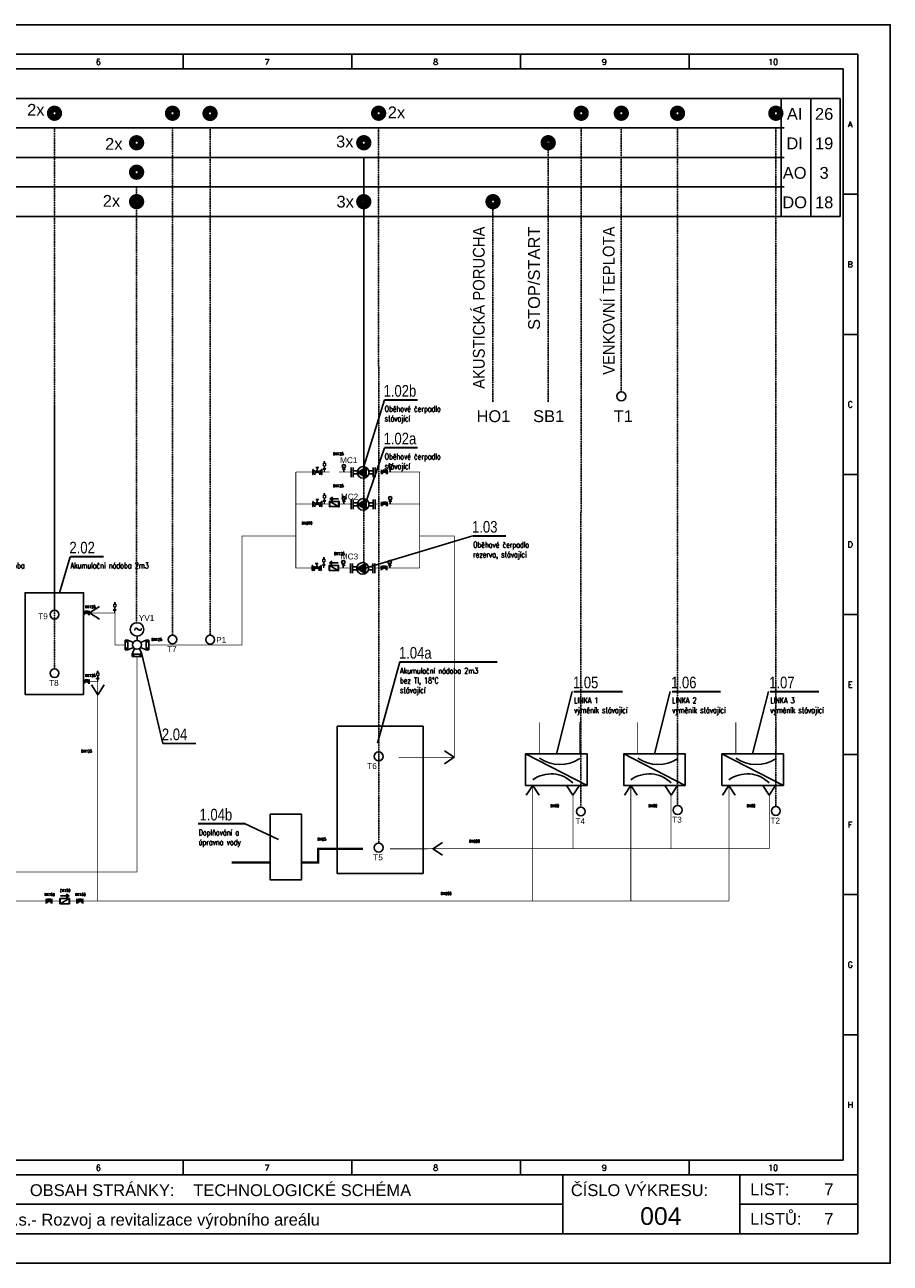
# Model space of a CAD drawing. Header units: millimetres. Extents: x -29085 to 3627694, y -159961 to 2281735.
# Tile 60 of 229: x 192818 to 222166, y -159961 to -117961. Entities that reach past the tile are written whole.
import ezdxf
from ezdxf.enums import TextEntityAlignment as Align

# ---------------------------------------------------------------- set-up
doc = ezdxf.new("R2010")
doc.units = ezdxf.units.MM
for name, pattern in [('ACAD_ISO04W100', [30, 24, -3, 0, -3]), ('DASHED', [19.05, 12.7, -6.35]), ('ČÁRKOVANÁ', [19.05, 12.7, -6.35]), ('ČÁRKOVANÁ2', [0.375, 0.25, -0.125])]:
    doc.linetypes.add(name, pattern=pattern)
for name, color, linetype in [('ARMATURY', 7, 'Continuous'), ('CH_armatury', 7, 'Continuous'), ('G armatury', 7, 'Continuous'), ('G_armatury', 7, 'Continuous'), ('NEKO_rámeček_razítko', 7, 'Continuous'), ('NWT_UT_POZICE', 32, 'Continuous'), ('NWT_UT_PRIV', 1, 'Continuous'), ('NWT_UT_TEXT', 90, 'Continuous'), ('NWT_UT_ZARIZENÍ', 4, 'Continuous'), ('NWT_UT_ZPÁT', 150, 'DASHED'), ('Přístroje MaR', 1, 'Continuous'), ('UT_SV', 3, 'ACAD_ISO04W100'), ('UT_TEXT', 90, 'Continuous'), ('Výkres', 4, 'Continuous')]:
    doc.layers.add(name, color=color, linetype=linetype)
doc.layers.add('G-TECHOLOGIE', color=6, linetype='Continuous', lineweight=20)
doc.layers.add('NEKO_armatury', color=7, linetype='Continuous', lineweight=25)
doc.layers.add('Výkres netisk', color=7, linetype='Continuous', plot=False)
doc.styles.add('ARIAL', font='arial.ttf', dxfattribs={"width": 0.8})
doc.styles.add('ROMANS', font='romans.shx', dxfattribs={"width": 0.8})
doc.styles.get("Standard").update_dxf_attribs({"font": 'arial.ttf'})

# ---------------------------------------------------------------- blocks, each defined once
blk = doc.blocks.new('ČERPADLO S PLYNULOU ZMĚNOU OTÁČEK (PŘÍRUBOVÉ)')
at = {"layer": 'NEKO_armatury', "lineweight": -3}
blk.add_hatch(color=256, dxfattribs=at).paths.add_polyline_path([(26043.94, 27754.68), (26042.58, 27752.34), (26045.29, 27752.34)])
for p, q in [((26040.69, 27749.05), (26043.94, 27754.68)), ((26040.79, 27758.68), (26047.09, 27758.68)), ((26047.09, 27757.43), (26040.79, 27757.43)), ((26043.94, 27757.43), (26042.06, 27757.43)), ((26043.94, 27757.43), (26042.94, 27757.43)), ((26042.94, 27757.43), (26042.94, 27755.01)), ((26043.94, 27757.43), (26045.81, 27757.43)), ((26043.94, 27757.43), (26047.09, 27757.43)), ((26043.94, 27757.43), (26044.94, 27757.43)), ((26043.94, 27754.68), (26047.19, 27749.05)), ((26044.94, 27757.43), (26044.94, 27755.01)), ((26040.69, 27749.05), (26047.19, 27749.05)), ((26041.2, 27749.95), (26046.67, 27749.95)), ((26041.69, 27750.8), (26046.18, 27750.8)), ((26042.12, 27751.53), (26045.76, 27751.53)), ((26042.46, 27752.13), (26045.41, 27752.13)), ((26042.58, 27752.34), (26045.29, 27752.34)), ((26042.94, 27744.43), (26042.94, 27746.84)), ((26044.94, 27744.43), (26044.94, 27746.84)), ((26047.09, 27744.43), (26040.79, 27744.43)), ((26040.79, 27743.18), (26047.09, 27743.18)), ((26043.94, 27744.43), (26042.06, 27744.43)), ((26043.94, 27744.43), (26042.94, 27744.43)), ((26043.94, 27744.43), (26045.81, 27744.43)), ((26043.94, 27744.43), (26047.09, 27744.43)), ((26043.94, 27744.43), (26044.94, 27744.43))]:
    blk.add_line(p, q, dxfattribs=at)
blk.add_circle((26043.94, 27750.93), 3.75, dxfattribs=at)
blk = doc.blocks.new('ČERPADLO-E PŘÍBUBOVÉ')
at = {"layer": 'NEKO_armatury', "lineweight": -3}
blk.add_blockref('ČERPADLO S PLYNULOU ZMĚNOU OTÁČEK (PŘÍRUBOVÉ)', (-26043.94, -27743.18), dxfattribs=at)
blk = doc.blocks.new('A$C00DB090D')
at = {"layer": 'CH_armatury', "color": 0}
for p, q in [((70, 10), (-70, 10)), ((-70, 10), (-70, 0)), ((70, 0), (-70, 0)), ((72, 245), (-68, 245)), ((-68, 245), (-68, 235)), ((72, 235), (-68, 235)), ((-63, 235), (-63, 10)), ((67, 235), (-63, 10)), ((51, 0), (-51, 0)), ((53, 235), (-50, 235)), ((67, 235), (67, 10)), ((70, 0), (70, 10)), ((72, 235), (72, 245))]:
    blk.add_line(p, q, dxfattribs=at)
blk = doc.blocks.new('RUČNÍ REGULAČNÍ VENTIL PŘÍRUBOVÝ')
at = {"layer": 'NEKO_armatury', "color": 0, "lineweight": -3}
for p, q in [((-5.9, 5.4), (-5.9, 7.2)), ((-2.5, 5.4), (-5.9, 5.4)), ((-5.9, 5.4), (-5.9, 3.5)), ((-3.1, 10.8), (3.1, 10.8)), ((-3.1, 0), (3.1, 0)), ((-2.5, 6), (0, 5.4)), ((-2.5, 4.7), (0, 5.4)), ((0, 5.4), (-2.5, 5.4)), ((-1.9, 9.8), (1.9, 9.8)), ((-1.9, 1), (1.9, 9.8)), ((-1.9, 9.8), (1.9, 1)), ((-1.9, 1), (1.9, 1)), ((1.9, 9.8), (1.4, 8.6)), ((1.4, 8.6), (3.9, 8.6)), ((1.9, 1), (1.4, 2.2)), ((1.4, 2.2), (3.9, 2.2))]:
    blk.add_line(p, q, dxfattribs=at)
at = {"layer": 'NEKO_armatury', "color": 0}
for points in [[(-3.1, 10.8), (-3.1, 11.2), (3.1, 11.2), (3.1, 10.8), (-3.1, 10.8)], [(-3.1, -0.4), (-3.1, 0), (3.1, 0), (3.1, -0.4), (-3.1, -0.4)]]:
    blk.add_lwpolyline(points, dxfattribs=at)

msp = doc.modelspace()

# ---------------------------------------------------------------- linework, layer by layer
at = {"color": 251}
for points in [[(203165.3, -134035.3), (203264.3, -133981.5)], [(203165.3, -134035.3), (203461.9, -134035.3)], [(203165.3, -134035.3), (203264.3, -134089.1)], [(203148.6, -136205.3), (203247.6, -136151.5)], [(203148.6, -136205.3), (203445.2, -136205.3)], [(203148.6, -136205.3), (203247.6, -136259.1)], [(194810.4, -140679), (194810.4, -137224.3), (192830.4, -137224.3), (192830.4, -140679)], [(195017.7, -137907.8), (195348.3, -137692)], [(195848.6, -137572.8), (195905.3, -137572.8)], [(195017.7, -137907.8), (195348.3, -138123.6)], [(195265.1, -139900.3), (195321.7, -139900.3)], [(194810.4, -140679), (192830.4, -140679)], [(195293.4, -140679.2), (195077.6, -140348.5)], [(195293.4, -140679.2), (195509.2, -140348.5)], [(203410.8, -141751.1), (203410.8, -146739.5), (206322.8, -146739.5), (206322.8, -141751.1), (203410.8, -141751.1)], [(207382.1, -142803.9), (207051.5, -142588.1)], [(207382.1, -142803.9), (207051.5, -143019.7)], [(210041.9, -143754.6), (209826.1, -144085.3)], [(210041.9, -143754.6), (210257.7, -144085.3)], [(211407.8, -144085.3), (211192, -143754.6)], [(211407.8, -144085.3), (211623.6, -143754.6)], [(213369.6, -143754.6), (213153.8, -144085.3)], [(213369.6, -143754.6), (213585.4, -144085.3)], [(214735.5, -144085.3), (214519.7, -143754.6)], [(214735.5, -144085.3), (214951.3, -143754.6)], [(216697.3, -143754.6), (216481.5, -144085.3)], [(216697.3, -143754.6), (216913.1, -144085.3)], [(218063.2, -144085.3), (217847.4, -143754.6)], [(218063.2, -144085.3), (218279, -143754.6)], [(202204.5, -146369.1), (202204.5, -144734.4), (201135.3, -144734.4), (201135.3, -146955.2), (202204.5, -146955.2), (202204.5, -146369.1)], [(206652.8, -145905.7), (206983.5, -145690)], [(206652.8, -145905.7), (206983.5, -146121.5)], [(194321.1, -147503.7), (194024.6, -147503.7)], [(194321.1, -147503.7), (194222.2, -147449.9)], [(194321.1, -147503.7), (194222.2, -147557.5)]]:
    msp.add_lwpolyline(points, dxfattribs=at)
at = {"layer": 'ARMATURY', "color": 251}
for p, q in [((203609, -133029), (203672.9, -133029)), ((203637.3, -132989.8), (203637.3, -133000.7)), ((203637.3, -133057.3), (203637.3, -133126.2)), ((203672.9, -133054.2), (203672.9, -133029)), ((205181.3, -133029.6), (205245.2, -133029.6)), ((205209.6, -132989.8), (205209.6, -133000.7)), ((205209.6, -133057.9), (205209.6, -133126.8)), ((205245.2, -133054.8), (205245.2, -133029.6)), ((203609, -134114.1), (203672.9, -134114.1)), ((203637.3, -134074.9), (203637.3, -134085.8)), ((203637.3, -134142.4), (203637.3, -134211.3)), ((203672.9, -134139.3), (203672.9, -134114.1)), ((205181.3, -134114.6), (205245.2, -134114.6)), ((205209.6, -134074.9), (205209.6, -134085.8)), ((205209.6, -134143), (205209.6, -134211.8)), ((205245.2, -134139.9), (205245.2, -134114.6)), ((203592.3, -136284.1), (203656.2, -136284.1)), ((203620.6, -136244.8), (203620.6, -136255.7)), ((203620.6, -136312.4), (203620.6, -136381.2)), ((203656.2, -136309.3), (203656.2, -136284.1)), ((205164.6, -136284.6), (205228.5, -136284.6)), ((205192.9, -136244.8), (205192.9, -136255.7)), ((205192.9, -136312.9), (205192.9, -136381.8)), ((205228.5, -136309.8), (205228.5, -136284.6))]:
    msp.add_line(p, q, dxfattribs=at)
for centre, radius in [((203637.3, -132929.8), 60), ((203637.3, -133029), 28.3), ((205209.6, -132930.3), 60), ((205209.6, -133029.6), 28.3), ((203637.3, -134014.8), 60), ((205209.6, -134015.4), 60), ((203637.3, -134114.1), 28.3), ((205209.6, -134114.6), 28.3), ((203620.6, -136184.8), 60), ((203620.6, -136284.1), 28.3), ((205192.9, -136185.3), 60), ((205192.9, -136284.6), 28.3)]:
    msp.add_circle(centre, radius, dxfattribs=at)
at = {"layer": 'G armatury', "color": 251}
for p, q in [((205099.4, -133080.4), (204941.2, -133171.7)), ((204941.2, -133080.4), (204941.2, -133171.7)), ((204941.2, -133080.4), (205099.4, -133171.7)), ((204968.8, -133061.6), (205076.4, -133061.6)), ((205020.3, -133126.1), (205020.3, -133061.6)), ((205099.4, -134165.5), (204941.2, -134256.8)), ((204941.2, -134165.5), (204941.2, -134256.8)), ((204941.2, -134165.5), (205099.4, -134256.8)), ((204968.8, -134146.6), (205076.4, -134146.6)), ((205020.3, -134211.1), (205020.3, -134146.6)), ((205082.7, -136335.4), (204924.5, -136426.8)), ((204924.5, -136335.4), (204924.5, -136426.8)), ((204924.5, -136335.4), (205082.7, -136426.8)), ((204952.1, -136316.6), (205059.7, -136316.6)), ((205003.6, -136381.1), (205003.6, -136316.6)), ((205082.7, -136335.4), (205082.7, -136426.8)), ((194993.5, -137862.1), (194835.3, -137953.4)), ((194835.3, -137862.1), (194835.3, -137953.4)), ((194835.3, -137862.1), (194993.5, -137953.4)), ((194862.9, -137843.2), (194970.6, -137843.2)), ((194914.4, -137907.8), (194914.4, -137843.2)), ((194993.5, -137862.1), (194993.5, -137953.4)), ((194993.5, -140189.6), (194835.3, -140280.9)), ((194835.3, -140189.6), (194835.3, -140280.9)), ((194835.3, -140189.6), (194993.5, -140280.9)), ((194862.9, -140170.7), (194970.6, -140170.7)), ((194914.4, -140235.2), (194914.4, -140170.7)), ((194993.5, -140189.6), (194993.5, -140280.9)), ((193724.7, -147636.2), (193566.4, -147727.6)), ((193566.4, -147636.2), (193566.4, -147727.6)), ((193566.4, -147636.2), (193724.7, -147727.6)), ((193594, -147617.4), (193701.7, -147617.4)), ((193645.6, -147681.9), (193645.6, -147617.4)), ((193724.7, -147636.2), (193724.7, -147727.6)), ((194770.6, -147636.2), (194612.4, -147727.6)), ((194612.4, -147636.2), (194612.4, -147727.6)), ((194612.4, -147636.2), (194770.6, -147727.6)), ((194640, -147617.4), (194747.6, -147617.4)), ((194691.5, -147681.9), (194691.5, -147617.4)), ((194770.6, -147636.2), (194770.6, -147727.6))]:
    msp.add_line(p, q, dxfattribs=at)
at = {"layer": 'G-TECHOLOGIE', "color": 251}
for p, q in [((204917, -133202.2), (204917, -133049.9)), ((204917, -133202.2), (204917, -133049.9)), ((204941.2, -133202.2), (204941.2, -133049.9)), ((205099.4, -133202.2), (205099.4, -133049.9)), ((205099.4, -133202.2), (205099.4, -133049.9)), ((205099.4, -133202.2), (205099.4, -133049.9)), ((205123.5, -133202.2), (205123.5, -133049.9)), ((204917, -134287.3), (204917, -134135)), ((204917, -134287.3), (204917, -134135)), ((204941.2, -134287.3), (204941.2, -134135)), ((205099.4, -134287.3), (205099.4, -134135)), ((205099.4, -134287.3), (205099.4, -134135)), ((205099.4, -134287.3), (205099.4, -134135)), ((205123.5, -134287.3), (205123.5, -134135)), ((204900.3, -136457.2), (204900.3, -136305)), ((204900.3, -136457.2), (204900.3, -136305)), ((204924.5, -136457.2), (204924.5, -136305)), ((205082.7, -136457.2), (205082.7, -136305)), ((205082.7, -136457.2), (205082.7, -136305)), ((205082.7, -136457.2), (205082.7, -136305)), ((205106.8, -136457.2), (205106.8, -136305)), ((192830.4, -137983.9), (192830.4, -137831.6)), ((194811.2, -137983.9), (194811.2, -137831.6)), ((194811.2, -137983.9), (194811.2, -137831.6)), ((194835.3, -137983.9), (194835.3, -137831.6)), ((194993.5, -137983.9), (194993.5, -137831.6)), ((194993.5, -137983.9), (194993.5, -137831.6)), ((194993.5, -137983.9), (194993.5, -137831.6)), ((195017.7, -137983.9), (195017.7, -137831.6)), ((192830.4, -140311.4), (192830.4, -140159.1)), ((194811.2, -140311.4), (194811.2, -140159.1)), ((194811.2, -140311.4), (194811.2, -140159.1)), ((194835.3, -140311.4), (194835.3, -140159.1)), ((194993.5, -140311.4), (194993.5, -140159.1)), ((194993.5, -140311.4), (194993.5, -140159.1)), ((194993.5, -140311.4), (194993.5, -140159.1)), ((195017.7, -140311.4), (195017.7, -140159.1)), ((193542.3, -147758), (193542.3, -147605.8)), ((193542.3, -147758), (193542.3, -147605.8)), ((193566.4, -147758), (193566.4, -147605.8)), ((193724.7, -147758), (193724.7, -147605.8)), ((193724.7, -147758), (193724.7, -147605.8)), ((193724.7, -147758), (193724.7, -147605.8)), ((193748.8, -147758), (193748.8, -147605.8)), ((194588.3, -147758), (194588.3, -147605.8)), ((194588.3, -147758), (194588.3, -147605.8)), ((194612.4, -147758), (194612.4, -147605.8)), ((194770.6, -147758), (194770.6, -147605.8)), ((194770.6, -147758), (194770.6, -147605.8)), ((194770.6, -147758), (194770.6, -147605.8)), ((194794.8, -147758), (194794.8, -147605.8))]:
    msp.add_line(p, q, dxfattribs=at)
at = {"layer": 'G_armatury', "color": 251, "lineweight": 20, "ltscale": 1000}
for p, q in [((203011.4, -133020.1), (202937.7, -133020.1)), ((202937.7, -133049.2), (202937.7, -133020.1)), ((203011.4, -133020.1), (202937.7, -133020.1)), ((202937.7, -133049.2), (202937.7, -133020.1)), ((202944.1, -132924), (202944.1, -132824.5)), ((202944.1, -132824.5), (203013.3, -132824.5)), ((202944.1, -132924), (202944.1, -132824.5)), ((202944.1, -132824.5), (203013.3, -132824.5)), ((202944.1, -132924), (203013.3, -132924)), ((202944.1, -132924), (203013.3, -132924)), ((202951.7, -132778.4), (203005.7, -132778.4)), ((202951.7, -132778.4), (203005.7, -132778.4)), ((202978.7, -132824.5), (202978.7, -132758.1)), ((202978.7, -132824.5), (202978.7, -132758.1)), ((202978.7, -132987.4), (202978.7, -132924)), ((202978.7, -132987.4), (202978.7, -132924)), ((202978.7, -133126.2), (202978.7, -133052.7)), ((203013.5, -132824.5), (203013.5, -132924)), ((203013.5, -132824.5), (203013.5, -132924)), ((202944.1, -134009.1), (202944.1, -133909.5)), ((202944.1, -133909.5), (203013.3, -133909.5)), ((202944.1, -134009.1), (202944.1, -133909.5)), ((202944.1, -133909.5), (203013.3, -133909.5)), ((202951.7, -133863.4), (203005.7, -133863.4)), ((202951.7, -133863.4), (203005.7, -133863.4)), ((202978.7, -133909.5), (202978.7, -133843.1)), ((202978.7, -133909.5), (202978.7, -133843.1)), ((203013.5, -133909.5), (203013.5, -134009.1)), ((203013.5, -133909.5), (203013.5, -134009.1)), ((203011.4, -134105.1), (202937.7, -134105.1)), ((202937.7, -134134.2), (202937.7, -134105.1)), ((203011.4, -134105.1), (202937.7, -134105.1)), ((202937.7, -134134.2), (202937.7, -134105.1)), ((202944.1, -134009.1), (203013.3, -134009.1)), ((202944.1, -134009.1), (203013.3, -134009.1)), ((202978.7, -134072.5), (202978.7, -134009.1)), ((202978.7, -134072.5), (202978.7, -134009.1)), ((202978.7, -134211.3), (202978.7, -134137.8)), ((202927.4, -136179.1), (202927.4, -136079.5)), ((202927.4, -136079.5), (202996.6, -136079.5)), ((202927.4, -136179.1), (202927.4, -136079.5)), ((202927.4, -136079.5), (202996.6, -136079.5)), ((202935, -136033.4), (202989, -136033.4)), ((202935, -136033.4), (202989, -136033.4)), ((202962, -136079.5), (202962, -136013.1)), ((202962, -136079.5), (202962, -136013.1)), ((202996.7, -136079.5), (202996.7, -136179.1)), ((202996.7, -136079.5), (202996.7, -136179.1)), ((202994.7, -136275.1), (202921, -136275.1)), ((202921, -136304.2), (202921, -136275.1)), ((202994.7, -136275.1), (202921, -136275.1)), ((202921, -136304.2), (202921, -136275.1)), ((202927.4, -136179.1), (202996.6, -136179.1)), ((202927.4, -136179.1), (202996.6, -136179.1)), ((202962, -136242.4), (202962, -136179.1)), ((202962, -136242.4), (202962, -136179.1)), ((202962, -136381.2), (202962, -136307.7)), ((195842.3, -137705.6), (195842.3, -137606)), ((195842.3, -137606), (195911.6, -137606)), ((195842.3, -137705.6), (195842.3, -137606)), ((195842.3, -137606), (195911.6, -137606)), ((195842.3, -137705.6), (195911.6, -137705.6)), ((195842.3, -137705.6), (195911.6, -137705.6)), ((195876.9, -137606), (195876.9, -137539.6)), ((195876.9, -137606), (195876.9, -137539.6)), ((195876.9, -137768.9), (195876.9, -137705.6)), ((195876.9, -137768.9), (195876.9, -137705.6)), ((195911.7, -137606), (195911.7, -137705.6)), ((195911.7, -137606), (195911.7, -137705.6)), ((195909.6, -137801.6), (195835.9, -137801.6)), ((195835.9, -137830.7), (195835.9, -137801.6)), ((195909.6, -137801.6), (195835.9, -137801.6)), ((195835.9, -137830.7), (195835.9, -137801.6)), ((195876.9, -137907.8), (195876.9, -137834.3)), ((195326.1, -140129.1), (195252.4, -140129.1)), ((195252.4, -140158.2), (195252.4, -140129.1)), ((195326.1, -140129.1), (195252.4, -140129.1)), ((195252.4, -140158.2), (195252.4, -140129.1)), ((195258.8, -140033.1), (195258.8, -139933.5)), ((195258.8, -139933.5), (195328, -139933.5)), ((195258.8, -140033.1), (195258.8, -139933.5)), ((195258.8, -139933.5), (195328, -139933.5)), ((195258.8, -140033.1), (195328, -140033.1)), ((195258.8, -140033.1), (195328, -140033.1)), ((195293.4, -139933.5), (195293.4, -139867.1)), ((195293.4, -139933.5), (195293.4, -139867.1)), ((195293.4, -140096.4), (195293.4, -140033.1)), ((195293.4, -140096.4), (195293.4, -140033.1)), ((195293.4, -140235.2), (195293.4, -140161.8)), ((195328.2, -139933.5), (195328.2, -140033.1)), ((195328.2, -139933.5), (195328.2, -140033.1))]:
    msp.add_line(p, q, dxfattribs=at)
at = {"layer": 'G_armatury', "color": 251}
for p, q in [((202978.7, -132987.4), (202978.7, -132981.3)), ((202978.7, -132987.4), (202978.7, -132981.3)), ((202978.7, -134072.5), (202978.7, -134066.4)), ((202978.7, -134072.5), (202978.7, -134066.4)), ((202962, -136242.4), (202962, -136236.3)), ((202962, -136242.4), (202962, -136236.3)), ((195876.9, -137768.9), (195876.9, -137762.9)), ((195876.9, -137768.9), (195876.9, -137762.9)), ((195293.4, -140096.4), (195293.4, -140090.3)), ((195293.4, -140096.4), (195293.4, -140090.3))]:
    msp.add_line(p, q, dxfattribs=at)
at = {"layer": 'G_armatury', "color": 251, "lineweight": 20, "ltscale": 1000}
for centre in [(202978.7, -133020.1), (202978.7, -133020.1), (202978.7, -134105.1), (202978.7, -134105.1), (202962, -136275.1), (202962, -136275.1), (195876.9, -137801.6), (195876.9, -137801.6), (195293.4, -140129.1), (195293.4, -140129.1)]:
    msp.add_circle(centre, 32.7, dxfattribs=at)
at = {"layer": 'NEKO_rámeček_razítko', "color": 251, "lineweight": -3}
for p, q in [((211886.2, -143754.6), (209802.2, -142688)), ((215213.9, -143754.6), (213129.9, -142688)), ((218541.6, -143754.6), (216457.6, -142688))]:
    msp.add_line(p, q, dxfattribs=at)
for points in [[(211886.2, -143754.6), (211886.2, -142688), (209802.2, -142688), (209802.2, -143754.6)], [(215213.9, -143754.6), (215213.9, -142688), (213129.9, -142688), (213129.9, -143754.6)], [(218541.6, -143754.6), (218541.6, -142688), (216457.6, -142688), (216457.6, -143754.6)]]:
    msp.add_lwpolyline(points, close=True, dxfattribs=at)
for centre, radius, start, end in [((210969.7, -141836.1), 1211.7, 235.00461, 303.64714), ((214297.4, -141836.1), 1211.7, 235.00461, 303.64714), ((217625.2, -141836.1), 1211.7, 235.00461, 303.64714), ((210663.5, -144419.6), 1053.6, 45.05085, 126.1539), ((213991.2, -144419.6), 1053.6, 45.05085, 126.1539), ((217318.9, -144419.6), 1053.6, 45.05085, 126.1539)]:
    msp.add_arc(centre, radius, start, end, dxfattribs=at)
at = {"layer": 'NWT_UT_PRIV', "color": 251, "const_width": 26.4}
for points in [[(195017.7, -140235.2), (195293.4, -140235.2), (195293.4, -147679.6)], [(211641.1, -142688), (211641.1, -141619.6)], [(214968.8, -142688), (214968.8, -141619.6)], [(218296.5, -142688), (218296.5, -141619.6)], [(216697.3, -147679.6), (210041.9, -147679.6), (210041.9, -143754.6)], [(213369.6, -143754.6), (213369.6, -147679.6)], [(216697.3, -143754.6), (216697.3, -147679.6)], [(178626.8, -145981.5), (178626.8, -147679.6), (193542.3, -147679.6)], [(193748.8, -147679.6), (194011.4, -147679.6)], [(194334.3, -147679.6), (194588.3, -147679.6)], [(194794.8, -147679.6), (210041.9, -147679.6)]]:
    msp.add_lwpolyline(points, dxfattribs=at)
at = {"layer": 'NWT_UT_TEXT', "color": 251}
for p, q in [((211381, -140575.1), (210844.2, -142688)), ((214708.7, -140575.1), (214171.9, -142688)), ((218036.4, -140575.1), (217499.6, -142688)), ((200297.4, -145055.9), (201424.9, -145592.7))]:
    msp.add_line(p, q, dxfattribs=at)
for points in [[(205014.7, -130685.3), (204314, -132944.7)], [(205014.7, -132303.5), (204345.6, -134254.8)], [(208015.3, -135296.2), (204328.9, -136396.9)], [(194362.2, -136000.2), (194000.4, -137224.3)], [(197497.6, -142334.4), (196788.9, -139306.3)], [(205535.6, -139569.3), (204784.1, -142327.6)]]:
    msp.add_lwpolyline(points, dxfattribs=at)
at = {"layer": 'NWT_UT_TEXT', "color": 251, "const_width": 62.6}
for points in [[(205014.7, -130685.3), (206140.6, -130685.3)], [(205014.7, -132303.5), (206140.6, -132303.5)], [(208015.3, -135296.2), (209141.2, -135296.2)], [(194362.2, -136000.2), (195488.2, -136000.2)], [(205535.6, -139569.3), (208848.1, -139569.3)], [(211436.1, -140575.1), (213092.3, -140575.1)], [(214763.8, -140575.1), (216420, -140575.1)], [(218091.5, -140575.1), (219747.8, -140575.1)], [(197497.6, -142334.4), (198623.6, -142334.4)], [(198691.7, -145055.9), (200297.4, -145055.9)]]:
    msp.add_lwpolyline(points, dxfattribs=at)
at = {"layer": 'NWT_UT_ZARIZENÍ', "color": 251}
for p, q in [((196310.4, -138827.8), (196227.9, -138827.8)), ((196227.9, -138827.8), (196227.9, -139157.8)), ((196500.3, -138910.4), (196310.4, -138827.8)), ((196310.4, -138827.8), (196310.4, -139157.8)), ((196747.5, -138910.4), (196937.4, -138827.8)), ((196937.4, -138827.8), (197019.9, -138827.8)), ((196937.4, -138827.8), (196937.4, -139157.8)), ((197019.9, -138827.8), (197019.9, -139157.8)), ((196227.9, -139157.8), (196310.4, -139157.8)), ((196310.4, -139157.8), (196500.3, -139075.2)), ((196458.9, -139306.3), (196541.5, -139116.4)), ((196788.9, -139306.3), (196458.9, -139306.3)), ((196458.9, -139306.3), (196458.9, -139388.8)), ((196458.9, -139388.8), (196788.9, -139388.8)), ((196706.3, -139116.4), (196788.9, -139306.3)), ((196937.4, -139157.8), (196747.5, -139075.2)), ((196788.9, -139388.8), (196788.9, -139306.3)), ((197019.9, -139157.8), (196937.4, -139157.8))]:
    msp.add_line(p, q, dxfattribs=at)
at = {"layer": 'NWT_UT_ZARIZENÍ', "color": 10}
msp.add_line((196625.6, -138844.3), (196625.6, -138695.2), dxfattribs=at)
msp.add_circle((196625.6, -138466.5), 228.7, dxfattribs=at)
at = {"layer": 'NWT_UT_ZARIZENÍ', "color": 251}
msp.add_circle((196623.9, -138992.8), 148.5, dxfattribs=at)
for points in [[(196310.4, -138827.8), (196310.4, -138910.3), (196227.9, -138827.8), (196227.9, -138910.3)], [(196937.4, -138827.8), (196937.4, -138910.3), (197019.9, -138827.8), (197019.9, -138910.3)], [(196310.4, -139075.3), (196310.4, -139157.8), (196227.9, -139075.3), (196227.9, -139157.8)], [(196541.4, -139306.3), (196458.9, -139306.3), (196541.4, -139388.8), (196458.9, -139388.8)], [(196788.9, -139388.8), (196706.4, -139388.8), (196788.9, -139306.3), (196706.4, -139306.3)], [(196937.4, -139075.3), (196937.4, -139157.8), (197019.9, -139075.3), (197019.9, -139157.8)]]:
    msp.add_solid(points, dxfattribs=at)
at = {"layer": 'NWT_UT_ZPÁT', "color": 251, "ltscale": 0.25, "const_width": 26.4}
for points in [[(202010.9, -133126), (202010.9, -136381.2), (202577.8, -136381.2)], [(202010.9, -133126), (202010.9, -133126), (202583.8, -133126)], [(205123.5, -133126.1), (206207.1, -133126), (206207.1, -135296.2)], [(202010.9, -134211.1), (202010.9, -134211.1), (202583.8, -134211.1)], [(205123.5, -134211.1), (206207.1, -134211.1), (206207.1, -136381.2)], [(197019.9, -138992.8), (200185.9, -138992.8), (200185.9, -135296.2), (201487.2, -135296.2)], [(202010.9, -135296.2), (201487.2, -135296.2), (201487.2, -135296.2)], [(206207.1, -135296.2), (207382.1, -135296.2), (207382.1, -142803.9), (205499.6, -142803.9)], [(205106.8, -136381.1), (206207.1, -136381.1)], [(196227.9, -138992.8), (195876.9, -138992.8), (195876.9, -137907.8), (195017.7, -137907.8)], [(183790.9, -146689.6), (196623.9, -146689.6), (196623.9, -139388.8)], [(211407.8, -144085.3), (211407.8, -145901.1)], [(214735.5, -144085.3), (214735.5, -145901.1)], [(218063.2, -144085.3), (218063.2, -145901.1)], [(205202, -145908.1), (208565.9, -145901.1)], [(208565.9, -145901.1), (218063.2, -145901.1)]]:
    msp.add_lwpolyline(points, dxfattribs=at)
at = {"layer": 'NWT_UT_ZPÁT', "color": 251, "const_width": 26.4}
for points in [[(202878.3, -133128.5), (203152.1, -133128.5)], [(203475.1, -133128.5), (203884.6, -133128.5)], [(204703, -133128.5), (204917, -133128.5)], [(202878.3, -134213.6), (203152.1, -134213.6)], [(203475.1, -134213.6), (203884.6, -134213.6)], [(204703, -134213.6), (204917, -134213.6)], [(203458.4, -136381.2), (203867.8, -136381.2)], [(204686.2, -136381.2), (204900.3, -136381.2)], [(210274.8, -142688), (210274.8, -141619.6)], [(213602.5, -142688), (213602.5, -141619.6)], [(216930.2, -142688), (216930.2, -141619.6)]]:
    msp.add_lwpolyline(points, dxfattribs=at)
at = {"layer": 'Přístroje MaR', "linetype": 'ČÁRKOVANÁ2'}
for p, q in [((193826.4, -137813.9), (193826.4, -121460.8, 31126)), ((197828.1, -138658.6), (197828.1, -121460.8, 31126)), ((199101.2, -138664.9), (199101.2, -121467.2, 31126)), ((204820.7, -145717.7), (204818, -121460.8, 31126)), ((211675.3, -144490.3), (211686.1, -121460.8, 31126)), ((213047.4, -130411.5, 31126), (213047.4, -121460.8, 31126)), ((214956.8, -144440.6), (214952.4, -121460.8, 31126)), ((218288, -144472.7), (218288, -121460.8, 31126)), ((210568.3, -130761.7, 31126), (210568.3, -121955.1, 31126)), ((204314, -132944.7), (204314, -122460.8, 31126)), ((204314, -134029.8), (204314, -122460.8, 31126)), ((204314, -136202.2), (204314, -122460.8, 31126)), ((196610, -138238.2), (196610, -123460.8, 31126)), ((208695.8, -130761.7, 31126), (208695.8, -123952.4, 31126)), ((193826.4, -139802.3), (193826.4, -130851.6))]:
    msp.add_line(p, q, dxfattribs=at)
at = {"layer": 'Přístroje MaR'}
for points, elevation in [([(193679.7, -120960.8, 224.8, 224.8, 1), (193973.1, -120960.8, 224.8, 224.8, 1)], 31126), ([(193679.7, -120960.8, 224.8, 224.8, 1), (193973.1, -120960.8, 224.8, 224.8, 1)], 31126), ([(197681.4, -120960.8, 224.8, 224.8, 1), (197974.8, -120960.8, 224.8, 224.8, 1)], 31126), ([(197681.4, -120960.8, 224.8, 224.8, 1), (197974.8, -120960.8, 224.8, 224.8, 1)], 31126), ([(198954.5, -120967.2, 224.8, 224.8, 1), (199248, -120967.2, 224.8, 224.8, 1)], 31126), ([(198954.5, -120967.2, 224.8, 224.8, 1), (199248, -120967.2, 224.8, 224.8, 1)], 31126), ([(204671.3, -120960.8, 224.8, 224.8, 1), (204964.8, -120960.8, 224.8, 224.8, 1)], 31126), ([(204671.3, -120960.8, 224.8, 224.8, 1), (204964.8, -120960.8, 224.8, 224.8, 1)], 31126), ([(211539.3, -120960.8, 224.8, 224.8, 1), (211832.8, -120960.8, 224.8, 224.8, 1)], 31126), ([(211539.3, -120960.8, 224.8, 224.8, 1), (211832.8, -120960.8, 224.8, 224.8, 1)], 31126), ([(212900.6, -120960.8, 224.8, 224.8, 1), (213194.1, -120960.8, 224.8, 224.8, 1)], 31126), ([(212900.6, -120960.8, 224.8, 224.8, 1), (213194.1, -120960.8, 224.8, 224.8, 1)], 31126), ([(214805.6, -120960.8, 224.8, 224.8, 1), (215099.1, -120960.8, 224.8, 224.8, 1)], 31126), ([(214805.6, -120960.8, 224.8, 224.8, 1), (215099.1, -120960.8, 224.8, 224.8, 1)], 31126), ([(218141.3, -120960.8, 224.8, 224.8, 1), (218434.8, -120960.8, 224.8, 224.8, 1)], 31126), ([(218141.3, -120960.8, 224.8, 224.8, 1), (218434.8, -120960.8, 224.8, 224.8, 1)], 31126), ([(196463.3, -121962.4, 224.8, 224.8, 1), (196756.8, -121962.4, 224.8, 224.8, 1)], 33228.9), ([(196463.3, -121962.4, 224.8, 224.8, 1), (196756.8, -121962.4, 224.8, 224.8, 1)], 33228.9), ([(204167.3, -121961.6, 224.8, 224.8, 1), (204460.7, -121961.6, 224.8, 224.8, 1)], 31126), ([(204167.3, -121961.6, 224.8, 224.8, 1), (204460.7, -121961.6, 224.8, 224.8, 1)], 31126), ([(210421.5, -121960.8, 224.8, 224.8, 1), (210715, -121960.8, 224.8, 224.8, 1)], 31126), ([(210421.5, -121960.8, 224.8, 224.8, 1), (210715, -121960.8, 224.8, 224.8, 1)], 31126), ([(196463.3, -122960.8, 224.8, 224.8, 1), (196756.8, -122960.8, 224.8, 224.8, 1)], 31126), ([(196463.3, -122960.8, 224.8, 224.8, 1), (196756.8, -122960.8, 224.8, 224.8, 1)], 31126), ([(196463.3, -123959.2, 224.8, 224.8, 1), (196756.8, -123959.2, 224.8, 224.8, 1)], 29023.1), ([(196463.3, -123959.2, 224.8, 224.8, 1), (196756.8, -123959.2, 224.8, 224.8, 1)], 29023.1), ([(204167.3, -123960.5, 224.8, 224.8, 1), (204460.7, -123960.5, 224.8, 224.8, 1)], 26598.2), ([(204167.3, -123960.5, 224.8, 224.8, 1), (204460.7, -123960.5, 224.8, 224.8, 1)], 26598.2), ([(208549.1, -123960.8, 224.8, 224.8, 1), (208842.6, -123960.8, 224.8, 224.8, 1)], 31126), ([(208549.1, -123960.8, 224.8, 224.8, 1), (208842.6, -123960.8, 224.8, 224.8, 1)], 31126)]:
    msp.add_lwpolyline(points, format="xyseb", close=True, dxfattribs=dict(at, elevation=elevation))
for centre in [(213047.4, -130561.5, 31126), (193826.4, -137963.9), (197828.1, -138808.6), (199105.4, -138814.9), (193826.4, -139952.3), (204820.7, -142772.3), (214956.8, -144590.6), (218288, -144622.7), (211675.3, -144640.3), (204820.7, -145867.7)]:
    msp.add_circle(centre, 150, dxfattribs=at)
at = {"layer": 'UT_SV', "color": 251, "ltscale": 8, "const_width": 86.4}
for points in [[(204284.8, -145908.1), (202765.9, -145908.1), (202765.9, -146369.1), (202204.5, -146369.1)], [(201135.3, -146369.1), (199838.5, -146369.1)]]:
    msp.add_lwpolyline(points, dxfattribs=at)
at = {"layer": 'Výkres'}
for p, q in [((198185.9, -118960.8, 31126), (198185.9, -119460.8, 31126)), ((203905.9, -118960.8, 31126), (203905.9, -119460.8, 31126)), ((209625.9, -118960.8, 31126), (209625.9, -119460.8, 31126)), ((215345.9, -118960.8, 31126), (215345.9, -119460.8, 31126)), ((221065.9, -118960.8, 31126), (220065.9, -118960.8, 31126)), ((164365.9, -119460.8, 31126), (220565.9, -119460.8, 31126)), ((220565.9, -119460.8, 31126), (220565.9, -156460.8, 31126)), ((164916.2, -120457.1), (220471.7, -120460.8, 31126)), ((218471.7, -120460.8, 31126), (218471.7, -124460.8, 31126)), ((219471.7, -120460.8, 31126), (219471.7, -124460.8, 31126)), ((220471.7, -120460.8, 31126), (220471.7, -124460.8, 31126)), ((220471.7, -120460.8, 31126), (220471.7, -120460.8, 31126)), ((166365.9, -121460.8, 31126), (218565.9, -121460.8, 31126)), ((166365.9, -122460.8, 31126), (218565.9, -122460.8, 31126)), ((166365.9, -123460.8, 31126), (218565.9, -123460.8, 31126)), ((220565.9, -123710.8, 31126), (221065.9, -123710.8, 31126)), ((164916.2, -124457.1), (220471.7, -124460.8, 31126)), ((220565.9, -128460.8, 31126), (221065.9, -128460.8, 31126)), ((220565.9, -133210.8, 31126), (221065.9, -133210.8, 31126)), ((220565.9, -137960.8, 31126), (221065.9, -137960.8, 31126)), ((220565.9, -142710.8, 31126), (221065.9, -142710.8, 31126)), ((220565.9, -147460.8, 31126), (221065.9, -147460.8, 31126)), ((220565.9, -147460.8, 31126), (221065.9, -147460.8, 31126)), ((220565.9, -152210.8, 31126), (221065.9, -152210.8, 31126)), ((220565.9, -156460.8, 31126), (164365.9, -156460.8, 31126)), ((198185.9, -156460.8, 31126), (198185.9, -156960.8, 31126)), ((203905.9, -156460.8, 31126), (203905.9, -156960.8, 31126)), ((209625.9, -156460.8, 31126), (209625.9, -156960.8, 31126)), ((215345.9, -156460.8, 31126), (215345.9, -156960.8, 31126)), ((163865.9, -156960.8, 31126), (221065.9, -156960.8, 31126)), ((211065.9, -158960.8, 31126), (211065.9, -156960.8, 31126)), ((217065.9, -158960.8, 31126), (217065.9, -156960.8, 31126)), ((211065.9, -157960.8, 31126), (186745.9, -157960.8, 31126)), ((217065.9, -157960.8, 31126), (221065.9, -157957.9, 31126))]:
    msp.add_line(p, q, dxfattribs=at)
at = {"layer": 'Výkres', "elevation": 31126}
msp.add_lwpolyline([(221065.9, -158960.8), (163865.9, -158960.8), (163865.9, -118960.8), (221065.9, -118960.8), (221065.9, -158960.8)], close=True, dxfattribs=at)
at = {"layer": 'Výkres netisk', "color": 7, "elevation": 31126}
msp.add_lwpolyline([(162765.9, -159960.8), (222165.9, -159960.8), (222165.9, -117960.8), (162765.9, -117960.8)], close=True, dxfattribs=at)

# ---------------------------------------------------------------- block references
at = {"layer": 'NEKO_armatury', "color": 251}
for name, p, xscale, yscale, zscale, rotation in [('RUČNÍ REGULAČNÍ VENTIL PŘÍRUBOVÝ', (202594.5, -133126), 26.4, 26.4, 26.4, 270), ('ČERPADLO-E PŘÍBUBOVÉ', (204703, -133141.9), 52.8, 52.8, 52.8, 89.99999999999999), ('RUČNÍ REGULAČNÍ VENTIL PŘÍRUBOVÝ', (202594.5, -134211.1), 26.4, 26.4, 26.4, 270), ('ČERPADLO-E PŘÍBUBOVÉ', (204703, -134227), 52.8, 52.8, 52.8, 89.99999999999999), ('RUČNÍ REGULAČNÍ VENTIL PŘÍRUBOVÝ', (202577.8, -136381.1), 26.4, 26.4, 26.4, 270), ('ČERPADLO-E PŘÍBUBOVÉ', (204686.2, -136396.9), 52.8, 52.8, 52.8, 89.99999999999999)]:
    msp.add_blockref(name, p, dxfattribs=dict(at, xscale=xscale, yscale=yscale, zscale=zscale, rotation=rotation))
at = {"layer": 'NEKO_armatury', "color": 251, "linetype": 'ČÁRKOVANÁ', "yscale": 1.32, "zscale": 1.32}
for p, xscale, rotation in [((203152.1, -134211.3), 1.32, 270), ((203135.4, -136381.2), 1.32, 270), ((194334.3, -147679.6), -1.32, 89.99999999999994)]:
    msp.add_blockref('A$C00DB090D', p, dxfattribs=dict(at, xscale=xscale, rotation=rotation))

# ---------------------------------------------------------------- texts
at = {"layer": 'ARMATURY', "color": 251, "width": 0.7}
for p in [(203605.9, -132962.1), (205178.2, -132962.7), (203605.9, -134047.2), (205178.2, -134047.7), (203589.2, -136217.1), (205161.5, -136217.7)]:
    msp.add_text('M', height=74.2, rotation=0, dxfattribs=at).set_placement(p)
at = {"layer": 'NWT_UT_POZICE', "color": 251, "style": 'ARIAL', "width": 0.8}
for s, p in [('1.02b', (204985, -130574.2)), ('1.02a', (204985, -132192.4)), ('1.03', (207985.6, -135185.1)), ('2.02', (194332.6, -135889.1)), ('1.04a', (205506, -139458.2)), ('1.05', (211406.4, -140464)), ('1.06', (214734.1, -140464)), ('1.07', (218061.9, -140464)), ('2.04', (197468, -142223.3)), ('1.04b', (198744.1, -144944.8))]:
    msp.add_text(s, height=396, rotation=359.9994, dxfattribs=at).set_placement(p)
at = {"layer": 'NWT_UT_TEXT', "color": 251, "char_height": 198, "attachment_point": 1, "style": 'ROMANS'}
for s, width, insert, own_width in [('Oběhové čerpadlo\\Pstávající', 1638.982, (205021.1, -130884.8), 2163.456), ('Oběhové čerpadlo\\Pstávající', 1638.982, (205021.1, -132503), 2163.456), ('Oběhové čerpadlo\\Prezerva, stávající', 1638.982, (208021.7, -135495.7), 2163.456), ('Expanzní nádoba\\P400l', 2225.336, (191001.1, -136199.7), 2937.443), ('Akumulační nádoba 2m3', 2225.336, (194368.6, -136199.7), 2937.443), ('Akumulační nádoba 2m3\\Pbez TI, 18°C\\Pstávající', 2844.125, (205542, -139768.8), 3754.245), ('LINKA 1\\Pvýměník stávající', 2844.125, (211442.5, -140774.6), 3754.245), ('LINKA 2\\Pvýměník stávající', 2844.125, (214770.2, -140774.6), 3754.245), ('LINKA 3\\Pvýměník stávající', 2844.125, (218097.9, -140774.6), 3754.245), ('Doplňování a úpravna vody', 1626.486, (198714.2, -145255.4), 2146.961)]:
    msp.add_mtext_dynamic_manual_height_columns(s, width=width, gutter_width=12.5, heights=[0], dxfattribs=dict(at, insert=insert)).dxf.set("width", own_width)
at = {"layer": 'NWT_UT_ZARIZENÍ', "color": 10, "style": 'ROMANS'}
msp.add_text('~', height=290.4, rotation=179.81873, dxfattribs=at).set_placement((196805.5, -138342.3))
at = {"layer": 'Přístroje MaR', "width": 0.9}
for s, p in [('AKUSTICKÁ PORUCHA', (208415.3, -124803.5, 31126)), ('VENKOVNÍ TEPLOTA', (212820.9, -124803.5, 31126))]:
    msp.add_text(s, height=400, rotation=90, dxfattribs=at).set_placement(p, align=Align.RIGHT)
at = {"layer": 'Přístroje MaR'}
msp.add_text('STOP/START', height=400, rotation=90, dxfattribs=at).set_placement((210287.8, -124803.5, 31126), align=Align.RIGHT)
for s, p in [('HO1', (208710.9, -131434.9, 31126)), ('SB1', (210583.4, -131434.9, 31126)), ('T1', (213113.3, -131434.9, 31126))]:
    msp.add_text(s, height=400, dxfattribs=at).set_placement(p, align=Align.CENTER)
for s, p in [('MC1', (204098.3, -132827.3)), ('MC2', (204127.9, -134063.4)), ('MC3', (204123.9, -136093.3))]:
    msp.add_text(s, height=200, dxfattribs=at).set_placement(p, align=Align.RIGHT)
for s, p in [('T9', (193273.4, -138119)), ('YV1', (196683.6, -138178.7)), ('P1', (199308.3, -138919.9)), ('T7', (197643.1, -139236.3)), ('T8', (193641.4, -140380.1)), ('T6', (204431.3, -143200)), ('T4', (211490.3, -145068)), ('T3', (214771.9, -145018.4)), ('T2', (218103.1, -145050.4)), ('T5', (204635.8, -146295.5))]:
    msp.add_text(s, height=200, dxfattribs=at).set_placement(p)
at = {"layer": 'UT_TEXT', "color": 251, "linetype": 'Continuous', "style": 'ROMANS', "width": 0.8}
msp.add_text('DN125', height=92.4, dxfattribs=at).set_placement((197110.6, -138856))
at = {"layer": 'UT_TEXT', "color": 251, "char_height": 92.4, "attachment_point": 1, "style": 'ROMANS'}
for s, insert in [('\\pxql;DN125', (203271.5, -132466.7)), ('\\pxql;DN125', (203271.5, -133551.7)), ('\\pxql;DN200', (202206.9, -134812.5)), ('\\pxql;DN125', (203302.6, -135851.9)), ('\\pxql;KK125', (194859.6, -137658.5)), ('\\pxql;KK125', (194859.6, -139986)), ('\\pxql;DN125', (194732.1, -142550.6)), ('\\pxql;DN80', (210643, -144400.7)), ('\\pxql;DN80', (213970.7, -144400.7)), ('\\pxql;DN80', (217298.4, -144400.7)), ('\\pxql;DN25', (202745.1, -145534.4)), ('\\pxql;DN200', (207886.3, -145601.2)), ('\\pxql;KK150', (193480.2, -147414.3)), ('\\pxql;ZK150', (194008.4, -147274.2)), ('\\pxql;KK150', (194526.2, -147414.3)), ('\\pxql;DN200', (206927.5, -147376.7))]:
    msp.add_mtext_dynamic_manual_height_columns(s, width=237.65, gutter_width=12.5, heights=[0], dxfattribs=dict(at, insert=insert)).dxf.set("width", 313.698)
at = {"layer": 'Výkres', "style": 'ROMANS'}
for s, p in [('6', (195311.1, -119322.4, 31126)), ('7', (201031.1, -119322.4, 31126)), ('8', (206751.1, -119322.4, 31126)), ('9', (212471.1, -119322.4, 31126)), ('10', (218191.1, -119322.4, 31126)), ('A', (220810.6, -121436.6, 31126)), ('B', (220810.6, -126186.6, 31126)), ('C', (220810.6, -130936.6, 31126)), ('D', (220810.6, -135686.6, 31126)), ('E', (220810.6, -140436.6, 31126)), ('F', (220810.6, -145186.6, 31126)), ('G', (220810.6, -149936.6, 31126)), ('H', (220810.6, -154686.6, 31126)), ('6', (195311.1, -156822.4, 31126)), ('7', (201031.1, -156822.4, 31126)), ('8', (206751.1, -156822.4, 31126)), ('9', (212471.1, -156822.4, 31126)), ('10', (218191.1, -156822.4, 31126))]:
    msp.add_text(s, height=200, dxfattribs=at).set_placement(p, align=Align.CENTER)
at = {"layer": 'Výkres'}
for s, height, p in [('2x', 400, (193193.2, -121045, 0)), ('2x', 400, (205423.1, -121132.2, 0)), ('AI', 400, (218924.8, -121183.6, 31126)), ('26', 400, (219924.8, -121183.6, 31126)), ('2x', 400, (195838.8, -122200.4, 15817.3)), ('3x', 400, (203670.5, -122119.1, 0)), ('DI', 400, (218924.8, -122183.6, 31126)), ('19', 400, (219924.8, -122183.6, 31126)), ('AO', 400, (218924.8, -123183.6, 31126)), ('3', 400, (219924.8, -123183.6, 31126)), ('2x', 400, (195757.1, -124133.4, 15817.3)), ('3x', 400, (203683.8, -124159.7, 0)), ('DO', 400, (218924.8, -124183.6, 31126)), ('18', 400, (219924.8, -124183.6, 31126)), ('7', 400, (220085.8, -157656.5, 31126)), ('004', 600, (214385.8, -158661.7, 31126)), ('7', 400, (220085.8, -158656.5, 31126))]:
    msp.add_text(s, height=height, dxfattribs=at).set_placement(p, align=Align.CENTER)
for s, p in [('OBSAH STRÁNKY: ', (192992.1, -157683.6, 31126)), ('TECHNOLOGICKÉ SCHÉMA', (198532.5, -157683.6, 31126)), ('ČÍSLO VÝKRESU:', (211335.7, -157683.6, 31126)), ('LIST:', (217417.2, -157656.5, 31126)), ('1CSC a.s.- Rozvoj a revitalizace výrobního areálu', (190496, -158683.6, 31126)), ('LISTŮ:', (217417.2, -158656.5, 31126))]:
    msp.add_text(s, height=400, dxfattribs=at).set_placement(p)

doc.saveas('drawing.dxf')
